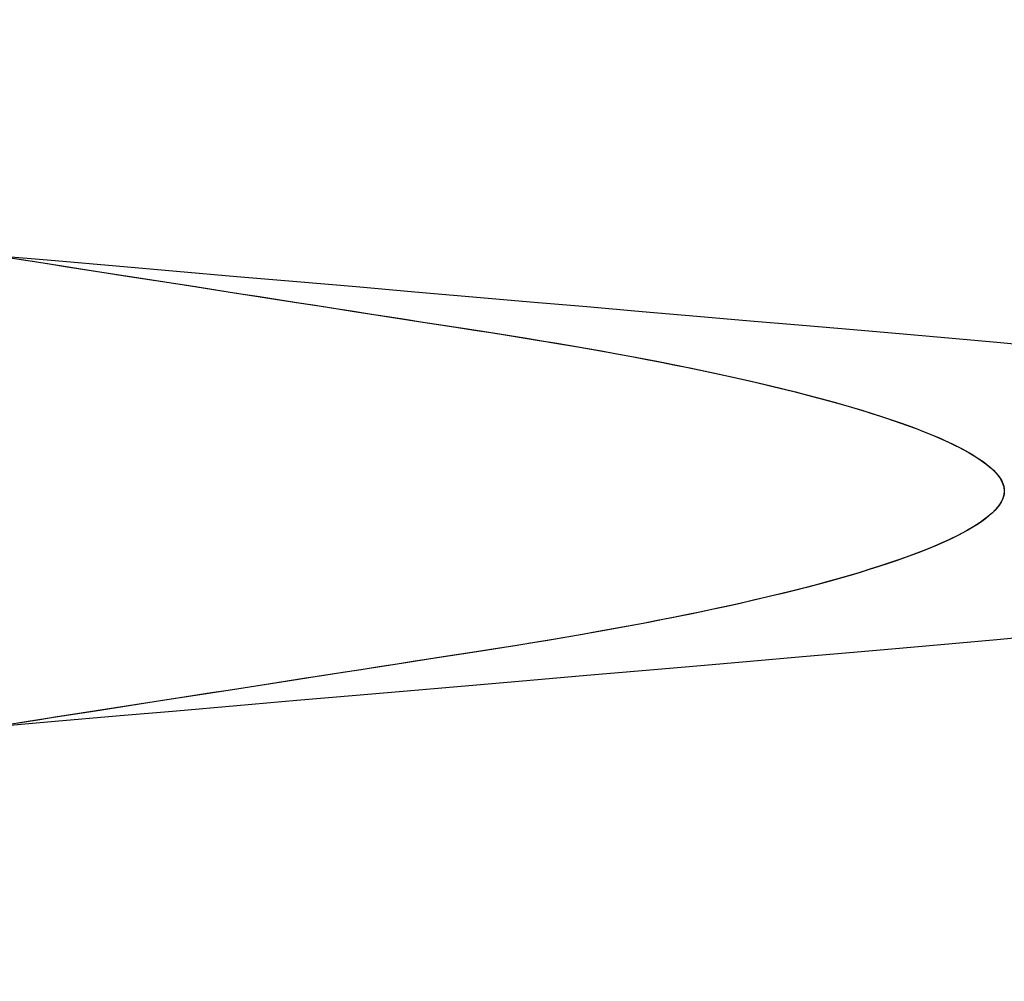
# Model space of a CAD drawing. Header units: millimetres. Extents: x -88 to 88, y -12 to 103.
# Tile 222 of 256: x -34.732 to -34.366, y 13.303 to 13.66. Entities that reach past the tile are written whole.
import ezdxf

# ---------------------------------------------------------------- set-up
doc = ezdxf.new("R2010")
doc.units = ezdxf.units.MM
doc.layers.add('Default', color=7, linetype='Continuous', true_color=0x000000)

msp = doc.modelspace()

# ---------------------------------------------------------------- linework, layer by layer
at = {"layer": 'Default', "color": 254, "true_color": 0xcad1ee, "extrusion": (0.8660254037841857, 5.211880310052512e-14, -0.5000000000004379)}
msp.add_lwpolyline([(13.7768540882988, -20.54629281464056), (13.77209338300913, -20.54621724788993), (13.76718672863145, -20.54598096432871), (13.7621355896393, -20.54556895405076), (13.75694258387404, -20.54496538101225), (13.75429405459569, -20.5445865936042), (13.75161164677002, -20.54415362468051), (13.7488960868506, -20.54366428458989), (13.74614820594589, -20.54311634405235), (13.74336894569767, -20.54250753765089), (13.74055936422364, -20.54183556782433), (13.73772064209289, -20.54109810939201), (13.73485408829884, -20.54029281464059), (13.7319611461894, -20.53941731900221), (13.72904339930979, -20.53846924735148), (13.72610257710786, -20.53744622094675), (13.72314056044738, -20.53634586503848), (13.72015938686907, -20.53516581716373), (13.71716125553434, -20.53390373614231), (13.71414853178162, -20.53255731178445), (13.71112375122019, -20.53112427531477), (13.70808962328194, -20.5296024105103), (13.70504903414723, -20.52798956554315), (13.70200504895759, -20.52628366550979), (13.69896091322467, -20.52448272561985), (13.69592005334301, -20.5225848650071), (13.69288607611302, -20.52058832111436), (13.68986276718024, -20.51849146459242), (13.68685408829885, -20.51629281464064), (13.6838641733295, -20.51399105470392), (13.68089732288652, -20.51158504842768), (13.67795799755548, -20.50907385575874), (13.67505080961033, -20.50645674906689), (13.67218051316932, -20.50373322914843), (13.66935199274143, -20.50090304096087), (13.66657025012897, -20.49796618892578), (13.66384038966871, -20.49492295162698), (13.66116760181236, -20.49177389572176), (13.65855714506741, -20.48851988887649), (13.6560143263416, -20.4851621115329), (13.65354447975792, -20.48170206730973), (13.6511529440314, -20.47814159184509), (13.64884503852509, -20.47448285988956), (13.6466260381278, -20.47072839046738), (13.64450114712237, -20.46688104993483), (13.64247547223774, -20.46294405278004), (13.64055399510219, -20.45892096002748), (13.63874154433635, -20.4548156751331), (13.63704276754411, -20.45063243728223), (13.6354621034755, -20.44637581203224), (13.63400375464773, -20.44205067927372), (13.63267166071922, -20.43766221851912), (13.6314694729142, -20.43321589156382), (13.6304005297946, -20.42871742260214), (13.62946783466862, -20.42417277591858), (13.62867403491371, -20.41958813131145), (13.62802140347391, -20.41496985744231), (13.62751182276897, -20.41032448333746), (13.62714677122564, -20.4056586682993), (13.62692731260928, -20.40097917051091), (13.62685408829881, -20.39629281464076), (13.62692731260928, -20.39160645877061), (13.62714677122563, -20.38692696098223), (13.62751182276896, -20.38226114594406), (13.6280214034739, -20.37761577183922), (13.6286740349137, -20.37299749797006), (13.6294678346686, -20.36841285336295), (13.63040052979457, -20.36386820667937), (13.63146947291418, -20.3593697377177), (13.63267166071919, -20.3549234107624), (13.6340037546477, -20.3505349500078), (13.63546210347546, -20.34620981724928), (13.63704276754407, -20.34195319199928), (13.63874154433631, -20.33776995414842), (13.64055399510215, -20.33366466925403), (13.64247547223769, -20.32964157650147), (13.64450114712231, -20.32570457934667), (13.64662603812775, -20.32185723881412), (13.64884503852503, -20.31810276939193), (13.65115294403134, -20.3144440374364), (13.65354447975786, -20.31088356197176), (13.65601432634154, -20.30742351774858), (13.65855714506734, -20.304065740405), (13.66116760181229, -20.30081173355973), (13.66384038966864, -20.2976626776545), (13.6665702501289, -20.2946194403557), (13.66935199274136, -20.29168258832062), (13.67218051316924, -20.28885240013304), (13.67505080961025, -20.28612888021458), (13.67795799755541, -20.28351177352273), (13.68089732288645, -20.28100058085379), (13.68386417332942, -20.27859457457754), (13.68685408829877, -20.27629281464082), (13.68986276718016, -20.27409416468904), (13.69288607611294, -20.2719973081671), (13.69592005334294, -20.27000076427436), (13.69896091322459, -20.2681029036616), (13.7020050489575, -20.26630196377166), (13.70504903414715, -20.26459606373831), (13.70808962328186, -20.26298321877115), (13.71112375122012, -20.26146135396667), (13.71414853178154, -20.26002831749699), (13.71716125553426, -20.25868189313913), (13.72015938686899, -20.25741981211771), (13.72314056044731, -20.25623976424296), (13.72610257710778, -20.25513940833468), (13.72904339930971, -20.25411638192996), (13.73196114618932, -20.25316831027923), (13.73485408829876, -20.25229281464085), (13.73772064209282, -20.25148751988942), (13.74055936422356, -20.2507500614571), (13.74336894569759, -20.25007809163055), (13.74614820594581, -20.24946928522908), (13.74889608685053, -20.24892134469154), (13.75161164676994, -20.24843200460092), (13.75429405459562, -20.24799903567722), (13.75694258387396, -20.24762024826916), (13.76213558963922, -20.24701667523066), (13.76718672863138, -20.2466046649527), (13.77209338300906, -20.24636838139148), (13.77685408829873, -20.24629281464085)], dxfattribs=at)
at = {"layer": 'Default', "color": 254, "true_color": 0xcad1ee, "extrusion": (0.8660254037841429, -6.807825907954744e-14, 0.5000000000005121)}
msp.add_lwpolyline([(13.54352075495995, 13.14488450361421), (13.54828146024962, 13.14496007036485), (13.5531881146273, 13.14519635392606), (13.55823925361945, 13.14560836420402), (13.56343225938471, 13.14621193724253), (13.56608078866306, 13.14659072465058), (13.56876319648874, 13.14702369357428), (13.57147875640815, 13.1475130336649), (13.57422663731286, 13.14806097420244), (13.57700589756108, 13.1486697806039), (13.57981547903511, 13.14934175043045), (13.58265420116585, 13.15007920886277), (13.58552075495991, 13.1508845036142), (13.58841369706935, 13.15175999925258), (13.59133144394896, 13.15270807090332), (13.59427226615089, 13.15373109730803), (13.59723428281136, 13.15483145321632), (13.60021545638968, 13.15601150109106), (13.60321358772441, 13.15727358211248), (13.60622631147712, 13.15862000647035), (13.60925109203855, 13.16005304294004), (13.61228521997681, 13.16157490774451), (13.61532580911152, 13.16318775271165), (13.61836979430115, 13.16489365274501), (13.62141393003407, 13.16669459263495), (13.62445478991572, 13.1685924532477), (13.62748876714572, 13.17058899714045), (13.6305120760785, 13.17268585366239), (13.63352075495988, 13.17488450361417), (13.63651066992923, 13.17718626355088), (13.63947752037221, 13.17959226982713), (13.64241684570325, 13.18210346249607), (13.6453240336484, 13.18472056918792), (13.64819433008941, 13.18744408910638), (13.65102285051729, 13.19027427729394), (13.65380459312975, 13.19321112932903), (13.65653445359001, 13.19625436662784), (13.65920724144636, 13.19940342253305), (13.66181769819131, 13.20265742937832), (13.66436051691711, 13.2060152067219), (13.6668303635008, 13.20947525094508), (13.66922189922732, 13.21303572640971), (13.67152980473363, 13.21669445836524), (13.67374880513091, 13.22044892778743), (13.67587369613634, 13.22429626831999), (13.67789937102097, 13.22823326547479), (13.67982084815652, 13.23225635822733), (13.68163329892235, 13.23636164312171), (13.68333207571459, 13.24054488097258), (13.6849127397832, 13.24480150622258), (13.68637108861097, 13.2491266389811), (13.68770318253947, 13.25351509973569), (13.68890537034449, 13.257961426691), (13.6899743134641, 13.26245989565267), (13.69090700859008, 13.26700454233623), (13.69170080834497, 13.27158918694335), (13.69235343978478, 13.27620746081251), (13.69286302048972, 13.28085283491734), (13.69322807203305, 13.28551864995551), (13.69344753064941, 13.29019814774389), (13.69352075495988, 13.29488450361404), (13.69344753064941, 13.29957085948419), (13.69322807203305, 13.30425035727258), (13.69286302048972, 13.30891617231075), (13.69235343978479, 13.31356154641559), (13.69170080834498, 13.31817982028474), (13.69090700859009, 13.32276446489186), (13.68997431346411, 13.32730911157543), (13.6889053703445, 13.3318075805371), (13.68770318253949, 13.3362539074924), (13.68637108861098, 13.340642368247), (13.68491273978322, 13.34496750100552), (13.6833320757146, 13.34922412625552), (13.68163329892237, 13.35340736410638), (13.67982084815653, 13.35751264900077), (13.67789937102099, 13.36153574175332), (13.67587369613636, 13.36547273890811), (13.67374880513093, 13.36932007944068), (13.67152980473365, 13.37307454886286), (13.66922189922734, 13.37673328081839), (13.66683036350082, 13.38029375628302), (13.66436051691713, 13.3837538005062), (13.66181769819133, 13.38711157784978), (13.65920724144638, 13.39036558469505), (13.65653445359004, 13.39351464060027), (13.65380459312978, 13.39655787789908), (13.65102285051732, 13.39949472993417), (13.64819433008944, 13.40232491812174), (13.64532403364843, 13.40504843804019), (13.64241684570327, 13.40766554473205), (13.63947752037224, 13.41017673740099), (13.63651066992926, 13.41258274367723), (13.63352075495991, 13.41488450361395), (13.63051207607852, 13.41708315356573), (13.62748876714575, 13.41918001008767), (13.62445478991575, 13.42117655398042), (13.6214139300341, 13.42307441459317), (13.61836979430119, 13.42487535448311), (13.61532580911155, 13.42658125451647), (13.61228521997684, 13.42819409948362), (13.60925109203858, 13.4297159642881), (13.60622631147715, 13.43114900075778), (13.60321358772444, 13.43249542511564), (13.60021545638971, 13.43375750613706), (13.59723428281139, 13.43493755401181), (13.59427226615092, 13.43603790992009), (13.59133144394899, 13.43706093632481), (13.58841369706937, 13.43800900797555), (13.58552075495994, 13.43888450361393), (13.58265420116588, 13.43968979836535), (13.57981547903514, 13.44042725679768), (13.57700589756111, 13.44109922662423), (13.57422663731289, 13.44170803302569), (13.57147875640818, 13.44225597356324), (13.56876319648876, 13.44274531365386), (13.56608078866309, 13.44317828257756), (13.56343225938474, 13.44355706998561), (13.55823925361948, 13.44416064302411), (13.55318811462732, 13.44457265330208), (13.54828146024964, 13.4448089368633), (13.54352075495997, 13.44488450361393)], dxfattribs=at)
at = {"layer": 'Default', "color": 254, "true_color": 0xcad1ee, "extrusion": (0.8660254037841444, -4.124786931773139e-14, -0.5000000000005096)}
msp.add_lwpolyline([(13.42685408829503, -20.2462928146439), (13.43161479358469, -20.24636838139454), (13.43652144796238, -20.24660466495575), (13.44157258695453, -20.24701667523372), (13.44676559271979, -20.24762024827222), (13.44941412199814, -20.24799903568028), (13.45209652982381, -20.24843200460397), (13.45481208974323, -20.24892134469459), (13.45755997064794, -20.24946928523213), (13.46033923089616, -20.2500780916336), (13.46314881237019, -20.25075006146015), (13.46598753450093, -20.25148751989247), (13.46885408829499, -20.25229281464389), (13.47174703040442, -20.25316831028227), (13.47466477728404, -20.25411638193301), (13.47760559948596, -20.25513940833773), (13.48056761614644, -20.25623976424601), (13.48354878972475, -20.25741981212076), (13.48654692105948, -20.25868189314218), (13.48955964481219, -20.26002831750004), (13.49258442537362, -20.26146135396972), (13.49561855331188, -20.2629832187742), (13.49865914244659, -20.26459606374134), (13.50170312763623, -20.2663019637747), (13.50474726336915, -20.26810290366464), (13.50778812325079, -20.27000076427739), (13.5108221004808, -20.27199730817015), (13.51384540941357, -20.27409416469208), (13.51685408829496, -20.27629281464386), (13.51984400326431, -20.27859457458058), (13.52281085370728, -20.28100058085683), (13.52575017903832, -20.28351177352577), (13.52865736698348, -20.28612888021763), (13.53152766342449, -20.28885240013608), (13.53435618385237, -20.29168258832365), (13.53713792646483, -20.29461944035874), (13.53986778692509, -20.29766267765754), (13.54254057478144, -20.30081173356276), (13.54515103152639, -20.30406574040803), (13.54769385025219, -20.30742351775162), (13.55016369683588, -20.3108835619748), (13.55255523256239, -20.31444403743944), (13.55486313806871, -20.31810276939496), (13.55708213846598, -20.32185723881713), (13.55920702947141, -20.3257045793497), (13.56123270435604, -20.3296415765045), (13.56315418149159, -20.33366466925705), (13.56496663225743, -20.33776995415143), (13.56666540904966, -20.3419531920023), (13.56824607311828, -20.34620981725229), (13.56970442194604, -20.35053495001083), (13.57103651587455, -20.35492341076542), (13.57223870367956, -20.35936973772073), (13.57330764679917, -20.3638682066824), (13.57424034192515, -20.36841285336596), (13.57503414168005, -20.37299749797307), (13.57568677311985, -20.37761577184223), (13.57619635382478, -20.38226114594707), (13.57656140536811, -20.38692696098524), (13.57678086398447, -20.39160645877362), (13.57685408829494, -20.39629281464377), (13.57678086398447, -20.40097917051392), (13.57656140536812, -20.4056586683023), (13.57619635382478, -20.41032448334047), (13.57568677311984, -20.41496985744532), (13.57503414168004, -20.41958813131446), (13.57424034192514, -20.42417277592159), (13.57330764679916, -20.42871742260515), (13.57223870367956, -20.43321589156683), (13.57103651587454, -20.43766221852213), (13.56970442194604, -20.44205067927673), (13.56824607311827, -20.44637581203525), (13.56666540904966, -20.45063243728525), (13.56496663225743, -20.45481567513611), (13.56315418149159, -20.4589209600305), (13.56123270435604, -20.46294405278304), (13.55920702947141, -20.46688104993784), (13.55708213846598, -20.4707283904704), (13.5548631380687, -20.47448285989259), (13.55255523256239, -20.47814159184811), (13.55016369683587, -20.48170206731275), (13.54769385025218, -20.48516211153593), (13.54515103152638, -20.48851988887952), (13.54254057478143, -20.49177389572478), (13.53986778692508, -20.49492295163), (13.53713792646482, -20.49796618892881), (13.53435618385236, -20.50090304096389), (13.53152766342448, -20.50373322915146), (13.52865736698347, -20.50645674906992), (13.52575017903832, -20.50907385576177), (13.52281085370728, -20.51158504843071), (13.5198440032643, -20.51399105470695), (13.51685408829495, -20.51629281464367), (13.51384540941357, -20.51849146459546), (13.51082210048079, -20.52058832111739), (13.50778812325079, -20.52258486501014), (13.50474726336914, -20.5244827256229), (13.50170312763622, -20.52628366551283), (13.49865914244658, -20.52798956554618), (13.49561855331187, -20.52960241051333), (13.49258442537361, -20.53112427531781), (13.48955964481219, -20.53255731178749), (13.48654692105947, -20.53390373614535), (13.48354878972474, -20.53516581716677), (13.48056761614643, -20.53634586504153), (13.47760559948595, -20.5374462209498), (13.47466477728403, -20.53846924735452), (13.47174703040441, -20.53941731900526), (13.46885408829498, -20.54029281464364), (13.46598753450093, -20.54109810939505), (13.46314881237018, -20.54183556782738), (13.46033923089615, -20.54250753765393), (13.45755997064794, -20.5431163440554), (13.45481208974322, -20.54366428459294), (13.45209652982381, -20.54415362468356), (13.44941412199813, -20.54458659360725), (13.44676559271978, -20.54496538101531), (13.44157258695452, -20.54556895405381), (13.43652144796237, -20.54598096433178), (13.43161479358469, -20.546217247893), (13.42685408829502, -20.54629281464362)], dxfattribs=at)
at = {"layer": 'Default', "color": 254, "true_color": 0xcad1ee, "extrusion": (0.8660254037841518, 5.181040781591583e-14, 0.500000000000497)}
msp.add_lwpolyline([(13.54352075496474, 13.44488450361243), (13.53876004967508, 13.4448089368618), (13.5338533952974, 13.44457265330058), (13.52880225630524, 13.44416064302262), (13.52360925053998, 13.44355706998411), (13.52096072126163, 13.44317828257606), (13.51827831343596, 13.44274531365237), (13.51556275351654, 13.44225597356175), (13.51281487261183, 13.4417080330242), (13.51003561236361, 13.44109922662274), (13.50722603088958, 13.44042725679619), (13.50438730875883, 13.43968979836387), (13.50152075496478, 13.43888450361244), (13.49862781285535, 13.43800900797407), (13.49571006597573, 13.43706093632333), (13.4927692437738, 13.43603790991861), (13.48980722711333, 13.43493755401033), (13.48682605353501, 13.43375750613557), (13.48382792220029, 13.43249542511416), (13.48081519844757, 13.4311490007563), (13.47779041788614, 13.42971596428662), (13.47475628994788, 13.42819409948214), (13.47171570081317, 13.426581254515), (13.46867171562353, 13.42487535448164), (13.46562757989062, 13.4230744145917), (13.46258672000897, 13.42117655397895), (13.45955274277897, 13.4191800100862), (13.45652943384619, 13.41708315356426), (13.4535207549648, 13.41488450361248), (13.45053083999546, 13.41258274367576), (13.44756398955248, 13.41017673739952), (13.44462466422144, 13.40766554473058), (13.44171747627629, 13.40504843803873), (13.43884717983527, 13.40232491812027), (13.43601865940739, 13.39949472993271), (13.43323691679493, 13.39655787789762), (13.43050705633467, 13.39351464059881), (13.42783426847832, 13.39036558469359), (13.42522381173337, 13.38711157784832), (13.42268099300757, 13.38375380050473), (13.42021114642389, 13.38029375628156), (13.41781961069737, 13.37673328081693), (13.41551170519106, 13.3730745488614), (13.41329270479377, 13.36932007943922), (13.41116781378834, 13.36547273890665), (13.40914213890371, 13.36153574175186), (13.40722066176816, 13.35751264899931), (13.40540821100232, 13.35340736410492), (13.40370943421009, 13.34922412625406), (13.40212877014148, 13.34496750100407), (13.40067042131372, 13.34064236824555), (13.39933832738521, 13.33625390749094), (13.39813613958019, 13.33180758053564), (13.39706719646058, 13.32730911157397), (13.3961345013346, 13.3227644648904), (13.3953407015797, 13.31817982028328), (13.3946880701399, 13.31356154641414), (13.39417848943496, 13.30891617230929), (13.39381343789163, 13.30425035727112), (13.39359397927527, 13.29957085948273), (13.3935207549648, 13.29488450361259), (13.39359397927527, 13.29019814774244), (13.39381343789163, 13.28551864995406), (13.39417848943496, 13.28085283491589), (13.3946880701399, 13.27620746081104), (13.3953407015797, 13.27158918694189), (13.3961345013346, 13.26700454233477), (13.39706719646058, 13.26245989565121), (13.39813613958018, 13.25796142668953), (13.39933832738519, 13.25351509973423), (13.4006704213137, 13.24912663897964), (13.40212877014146, 13.24480150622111), (13.40370943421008, 13.24054488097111), (13.40540821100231, 13.23636164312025), (13.40722066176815, 13.23225635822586), (13.4091421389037, 13.22823326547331), (13.41116781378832, 13.22429626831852), (13.41329270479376, 13.22044892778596), (13.41551170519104, 13.21669445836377), (13.41781961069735, 13.21303572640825), (13.42021114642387, 13.20947525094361), (13.42268099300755, 13.20601520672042), (13.42522381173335, 13.20265742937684), (13.4278342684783, 13.19940342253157), (13.43050705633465, 13.19625436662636), (13.43323691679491, 13.19321112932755), (13.43601865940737, 13.19027427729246), (13.43884717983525, 13.18744408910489), (13.44171747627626, 13.18472056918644), (13.44462466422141, 13.18210346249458), (13.44756398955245, 13.17959226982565), (13.45053083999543, 13.1771862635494), (13.45352075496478, 13.17488450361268), (13.45652943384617, 13.1726858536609), (13.45955274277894, 13.17058899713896), (13.46258672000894, 13.16859245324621), (13.46562757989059, 13.16669459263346), (13.46867171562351, 13.16489365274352), (13.47171570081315, 13.16318775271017), (13.47475628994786, 13.16157490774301), (13.47779041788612, 13.16005304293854), (13.48081519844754, 13.15862000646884), (13.48382792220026, 13.15727358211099), (13.48682605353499, 13.15601150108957), (13.4898072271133, 13.15483145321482), (13.49276924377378, 13.15373109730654), (13.4957100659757, 13.15270807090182), (13.49862781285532, 13.15175999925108), (13.50152075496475, 13.15088450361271), (13.50438730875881, 13.15007920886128), (13.50722603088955, 13.14934175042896), (13.51003561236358, 13.14866978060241), (13.5128148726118, 13.14806097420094), (13.51556275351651, 13.14751303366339), (13.51827831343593, 13.14702369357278), (13.5209607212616, 13.14659072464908), (13.52360925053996, 13.14621193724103), (13.52880225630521, 13.14560836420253), (13.53385339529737, 13.14519635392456), (13.53876004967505, 13.14496007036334), (13.54352075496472, 13.14488450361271)], dxfattribs=at)
at = {"layer": 'Default', "color": 254, "true_color": 0xcad1ee, "extrusion": (0.8660254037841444, 8.180184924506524e-14, -0.5000000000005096)}
msp.add_lwpolyline([(13.42685408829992, -20.54629281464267), (13.42209338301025, -20.54621724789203), (13.41718672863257, -20.54598096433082), (13.41213558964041, -20.54556895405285), (13.40694258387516, -20.54496538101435), (13.4042940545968, -20.54458659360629), (13.40161164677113, -20.5441536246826), (13.39889608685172, -20.54366428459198), (13.396148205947, -20.54311634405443), (13.39336894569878, -20.54250753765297), (13.39055936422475, -20.54183556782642), (13.38772064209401, -20.54109810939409), (13.38485408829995, -20.54029281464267), (13.38196114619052, -20.53941731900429), (13.3790433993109, -20.53846924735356), (13.37610257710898, -20.53744622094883), (13.3731405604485, -20.53634586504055), (13.37015938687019, -20.5351658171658), (13.36716125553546, -20.53390373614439), (13.36414853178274, -20.53255731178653), (13.36112375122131, -20.53112427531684), (13.35808962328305, -20.52960241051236), (13.35504903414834, -20.52798956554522), (13.35200504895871, -20.52628366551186), (13.34896091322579, -20.52448272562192), (13.34592005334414, -20.52258486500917), (13.34288607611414, -20.52058832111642), (13.33986276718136, -20.51849146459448), (13.33685408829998, -20.5162928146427), (13.33386417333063, -20.51399105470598), (13.33089732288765, -20.51158504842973), (13.32795799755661, -20.50907385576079), (13.32505080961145, -20.50645674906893), (13.32218051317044, -20.50373322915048), (13.31935199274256, -20.50090304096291), (13.3165702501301, -20.49796618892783), (13.31384038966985, -20.49492295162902), (13.3111676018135, -20.49177389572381), (13.30855714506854, -20.48851988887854), (13.30601432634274, -20.48516211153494), (13.30354447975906, -20.48170206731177), (13.30115294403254, -20.47814159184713), (13.29884503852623, -20.47448285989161), (13.29662603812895, -20.47072839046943), (13.29450114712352, -20.46688104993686), (13.29247547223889, -20.46294405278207), (13.29055399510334, -20.45892096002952), (13.2887415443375, -20.45481567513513), (13.28704276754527, -20.45063243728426), (13.28546210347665, -20.44637581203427), (13.28400375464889, -20.44205067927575), (13.28267166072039, -20.43766221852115), (13.28146947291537, -20.43321589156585), (13.28040052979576, -20.42871742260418), (13.27946783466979, -20.42417277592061), (13.27867403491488, -20.41958813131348), (13.27802140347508, -20.41496985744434), (13.27751182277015, -20.4103244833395), (13.27714677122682, -20.40565866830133), (13.27692731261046, -20.40097917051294), (13.27685408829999, -20.39629281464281), (13.27692731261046, -20.39160645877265), (13.27714677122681, -20.38692696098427), (13.27751182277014, -20.3822611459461), (13.27802140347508, -20.37761577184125), (13.27867403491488, -20.3729974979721), (13.27946783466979, -20.36841285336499), (13.28040052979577, -20.36386820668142), (13.28146947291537, -20.35936973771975), (13.28267166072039, -20.35492341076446), (13.2840037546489, -20.35053495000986), (13.28546210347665, -20.34620981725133), (13.28704276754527, -20.34195319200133), (13.2887415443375, -20.33776995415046), (13.29055399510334, -20.33366466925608), (13.29247547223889, -20.32964157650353), (13.29450114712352, -20.32570457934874), (13.29662603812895, -20.32185723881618), (13.29884503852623, -20.318102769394), (13.30115294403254, -20.31444403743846), (13.30354447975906, -20.31088356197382), (13.30601432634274, -20.30742351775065), (13.30855714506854, -20.30406574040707), (13.3111676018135, -20.30081173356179), (13.31384038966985, -20.29766267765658), (13.3165702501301, -20.29461944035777), (13.31935199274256, -20.29168258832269), (13.32218051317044, -20.28885240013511), (13.32505080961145, -20.28612888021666), (13.32795799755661, -20.28351177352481), (13.33089732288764, -20.28100058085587), (13.33386417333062, -20.27859457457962), (13.33685408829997, -20.27629281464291), (13.33986276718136, -20.27409416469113), (13.34288607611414, -20.27199730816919), (13.34592005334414, -20.27000076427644), (13.34896091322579, -20.26810290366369), (13.3520050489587, -20.26630196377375), (13.35504903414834, -20.26459606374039), (13.35808962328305, -20.26298321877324), (13.36112375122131, -20.26146135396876), (13.36414853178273, -20.26002831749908), (13.36716125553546, -20.25868189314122), (13.37015938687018, -20.2574198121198), (13.3731405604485, -20.25623976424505), (13.37610257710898, -20.25513940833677), (13.3790433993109, -20.25411638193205), (13.38196114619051, -20.25316831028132), (13.38485408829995, -20.25229281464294), (13.38772064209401, -20.25148751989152), (13.39055936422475, -20.25075006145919), (13.39336894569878, -20.25007809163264), (13.396148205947, -20.24946928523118), (13.39889608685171, -20.24892134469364), (13.40161164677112, -20.24843200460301), (13.4042940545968, -20.24799903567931), (13.40694258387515, -20.24762024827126), (13.41213558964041, -20.24701667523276), (13.41718672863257, -20.2466046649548), (13.42209338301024, -20.24636838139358), (13.42685408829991, -20.24629281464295)], dxfattribs=at)
at = {"layer": 'Default', "color": 254, "true_color": 0xcad1ee, "extrusion": (0.8660254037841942, -2.312964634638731e-16, 0.5000000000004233)}
msp.add_lwpolyline([(13.19352075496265, 13.14488450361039), (13.19828146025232, 13.14496007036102), (13.20318811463, 13.14519635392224), (13.20823925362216, 13.1456083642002), (13.21343225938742, 13.14621193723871), (13.21608078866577, 13.14659072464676), (13.21876319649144, 13.14702369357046), (13.22147875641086, 13.14751303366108), (13.22422663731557, 13.14806097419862), (13.2270058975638, 13.14866978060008), (13.22981547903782, 13.14934175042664), (13.23265420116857, 13.15007920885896), (13.23552075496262, 13.15088450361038), (13.23841369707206, 13.15175999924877), (13.24133144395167, 13.1527080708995), (13.2442722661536, 13.15373109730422), (13.24723428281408, 13.1548314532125), (13.25021545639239, 13.15601150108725), (13.25321358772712, 13.15727358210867), (13.25622631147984, 13.15862000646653), (13.25925109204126, 13.16005304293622), (13.26228521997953, 13.16157490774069), (13.26532580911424, 13.16318775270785), (13.26836979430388, 13.16489365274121), (13.27141393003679, 13.16669459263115), (13.27445478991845, 13.1685924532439), (13.27748876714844, 13.17058899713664), (13.28051207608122, 13.17268585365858), (13.28352075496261, 13.17488450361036), (13.28651066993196, 13.17718626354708), (13.28947752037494, 13.17959226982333), (13.29241684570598, 13.18210346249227), (13.29532403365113, 13.18472056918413), (13.29819433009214, 13.18744408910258), (13.30102285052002, 13.19027427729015), (13.30380459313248, 13.19321112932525), (13.30653445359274, 13.19625436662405), (13.30920724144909, 13.19940342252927), (13.31181769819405, 13.20265742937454), (13.31436051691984, 13.20601520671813), (13.31683036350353, 13.20947525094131), (13.31922189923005, 13.21303572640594), (13.32152980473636, 13.21669445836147), (13.32374880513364, 13.22044892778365), (13.32587369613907, 13.22429626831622), (13.3278993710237, 13.22823326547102), (13.32982084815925, 13.23225635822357), (13.33163329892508, 13.23636164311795), (13.33333207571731, 13.24054488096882), (13.33491273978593, 13.24480150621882), (13.33637108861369, 13.24912663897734), (13.33770318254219, 13.25351509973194), (13.33890537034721, 13.25796142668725), (13.33997431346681, 13.26245989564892), (13.34090700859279, 13.26700454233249), (13.34170080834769, 13.27158918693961), (13.34235343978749, 13.27620746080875), (13.34286302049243, 13.2808528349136), (13.34322807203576, 13.28551864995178), (13.34344753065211, 13.29019814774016), (13.34352075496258, 13.2948845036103), (13.3434475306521, 13.29957085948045), (13.34322807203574, 13.30425035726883), (13.34286302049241, 13.308916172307), (13.34235343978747, 13.31356154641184), (13.34170080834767, 13.318179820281), (13.34090700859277, 13.32276446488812), (13.33997431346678, 13.32730911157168), (13.33890537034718, 13.33180758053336), (13.33770318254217, 13.33625390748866), (13.33637108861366, 13.34064236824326), (13.33491273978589, 13.34496750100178), (13.33333207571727, 13.34922412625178), (13.33163329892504, 13.35340736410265), (13.3298208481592, 13.35751264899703), (13.32789937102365, 13.36153574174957), (13.32587369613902, 13.36547273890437), (13.32374880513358, 13.36932007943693), (13.3215298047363, 13.37307454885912), (13.31922189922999, 13.37673328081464), (13.31683036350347, 13.38029375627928), (13.31436051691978, 13.38375380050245), (13.31181769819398, 13.38711157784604), (13.30920724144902, 13.3903655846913), (13.30653445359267, 13.39351464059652), (13.30380459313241, 13.39655787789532), (13.30102285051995, 13.39949472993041), (13.29819433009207, 13.40232491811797), (13.29532403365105, 13.40504843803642), (13.29241684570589, 13.40766554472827), (13.28947752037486, 13.41017673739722), (13.28651066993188, 13.41258274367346), (13.28352075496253, 13.41488450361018), (13.28051207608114, 13.41708315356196), (13.27748876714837, 13.4191800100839), (13.27445478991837, 13.42117655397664), (13.27141393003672, 13.42307441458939), (13.2683697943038, 13.42487535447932), (13.26532580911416, 13.42658125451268), (13.26228521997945, 13.42819409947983), (13.25925109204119, 13.4297159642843), (13.25622631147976, 13.43114900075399), (13.25321358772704, 13.43249542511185), (13.25021545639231, 13.43375750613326), (13.247234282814, 13.43493755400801), (13.24427226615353, 13.43603790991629), (13.2413314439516, 13.43706093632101), (13.23841369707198, 13.43800900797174), (13.23552075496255, 13.43888450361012), (13.23265420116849, 13.43968979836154), (13.22981547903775, 13.44042725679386), (13.22700589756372, 13.44109922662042), (13.2242266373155, 13.44170803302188), (13.22147875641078, 13.44225597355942), (13.21876319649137, 13.44274531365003), (13.2160807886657, 13.44317828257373), (13.21343225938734, 13.44355706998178), (13.20823925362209, 13.44416064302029), (13.20318811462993, 13.44457265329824), (13.19828146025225, 13.44480893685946), (13.19352075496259, 13.44488450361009)], dxfattribs=at)
at = {"layer": 'Default', "color": 254, "true_color": 0xcad1ee}
for points in [[(-34.74117731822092, 13.57268742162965, -4.474999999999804), (-34.72862072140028, 13.5707341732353, -4.474789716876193), (-34.7160852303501, 13.5687842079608, -4.47415957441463), (-34.70359183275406, 13.56684079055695, -4.473111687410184), (-34.69116128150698, 13.56490714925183, -4.47164956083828), (-34.67881398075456, 13.56298645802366, -4.469778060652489), (-34.66656987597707, 13.56108181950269, -4.467503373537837), (-34.65444834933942, 13.55919624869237, -4.464832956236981), (-34.64246812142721, 13.55733265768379, -4.461775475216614), (-34.63064716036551, 13.55549384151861, -4.458340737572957), (-34.61900259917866, 13.55368246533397, -4.454539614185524), (-34.60755066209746, 13.5519010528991, -4.450383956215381), (-34.5963066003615, 13.55015197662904, -4.445886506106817), (-34.58528463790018, 13.54843744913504, -4.441060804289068), (-34.57449792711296, 13.5467595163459, -4.435921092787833), (-34.56395851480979, 13.54512005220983, -4.430482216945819), (-34.55367731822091, 13.54352075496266, -4.424759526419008), (-34.54358072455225, 13.54192145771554, -4.41871709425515), (-34.53360081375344, 13.54028199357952, -4.412309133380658), (-34.52375633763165, 13.53860406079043, -4.405537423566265), (-34.51406617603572, 13.53688953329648, -4.398404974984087), (-34.50454923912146, 13.53514045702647, -4.390916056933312), (-34.49522436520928, 13.53335904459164, -4.383076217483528), (-34.48611021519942, 13.53154766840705, -4.374892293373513), (-34.47722516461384, 13.52970885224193, -4.366372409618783), (-34.4685871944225, 13.52784526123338, -4.357525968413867), (-34.46021378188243, 13.5259596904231, -4.348363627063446), (-34.45212179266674, 13.52405505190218, -4.338897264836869), (-34.44432737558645, 13.52213436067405, -4.329139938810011), (-34.43684586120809, 13.52020071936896, -4.319105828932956), (-34.42969166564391, 13.51825730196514, -4.308810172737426), (-34.42287820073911, 13.51630733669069, -4.298269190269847), (-34.41641779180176, 13.51435408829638, -4.287499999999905), (-34.41032160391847, 13.51240083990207, -4.276520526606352), (-34.40459957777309, 13.5104508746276, -4.265349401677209), (-34.39926037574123, 13.50850745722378, -4.254005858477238), (-34.39431133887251, 13.50657381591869, -4.242509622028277), (-34.38975845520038, 13.50465312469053, -4.230880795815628), (-34.38560633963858, 13.50274848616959, -4.219139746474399), (-34.381858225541, 13.50086291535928, -4.207306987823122), (-34.37851596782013, 13.49899932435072, -4.195403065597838), (-34.37558005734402, 13.49716050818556, -4.183448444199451), (-34.37304964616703, 13.49534913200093, -4.171463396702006), (-34.37092258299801, 13.49356771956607, -4.159467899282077), (-34.36919545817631, 13.49181864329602, -4.147481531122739), (-34.36786365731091, 13.49010411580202, -4.135523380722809), (-34.36692142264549, 13.48842618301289, -4.123611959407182), (-34.36636192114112, 13.48678671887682, -4.111765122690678), (-34.36617731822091, 13.48518742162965, -4.100000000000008), (-34.36631148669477, 13.48382574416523, -4.089969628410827), (-34.36671756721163, 13.48243466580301, -4.07987800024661), (-34.36740055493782, 13.48101521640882, -4.069735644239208), (-34.36836492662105, 13.47956851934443, -4.059553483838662), (-34.36961460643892, 13.47809579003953, -4.049342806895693), (-34.37115293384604, 13.47659833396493, -4.039115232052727), (-34.37298263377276, 13.47507754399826, -4.02888267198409), (-34.37510578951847, 13.47353489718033, -4.018657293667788), (-34.37752381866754, 13.47197195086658, -4.008451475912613), (-34.38023745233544, 13.47039033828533, -3.998277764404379), (-34.38324671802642, 13.46879176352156, -3.98814882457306), (-34.38655092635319, 13.46717799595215, -3.978077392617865), (-34.39014866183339, 13.46555086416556, -3.968076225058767), (-34.39403777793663, 13.46391224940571, -3.958158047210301), (-34.39821539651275, 13.4622640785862, -3.948335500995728), (-34.40267791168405, 13.46060831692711, -3.938621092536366)], [(-34.74117503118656, 13.57268790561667, -4.775001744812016), (-34.71857315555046, 13.5707346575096, -4.774623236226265), (-34.69600927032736, 13.56878469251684, -4.773488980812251), (-34.67352115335, 13.56684127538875, -4.771602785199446), (-34.65114615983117, 13.56490763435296, -4.768970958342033), (-34.62892101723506, 13.56298694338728, -4.765602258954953), (-34.60688162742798, 13.56108230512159, -4.76150782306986), (-34.58506287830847, 13.55919673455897, -4.756701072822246), (-34.56349846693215, 13.55733314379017, -4.75119760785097), (-34.54222073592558, 13.55549432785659, -4.745015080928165), (-34.52126052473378, 13.55368295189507, -4.738173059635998), (-34.50064703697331, 13.55190153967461, -4.730692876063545), (-34.48040772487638, 13.55015246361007, -4.72259746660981), (-34.4605681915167, 13.54843793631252, -4.713911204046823), (-34.44115211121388, 13.54676000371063, -4.704659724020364), (-34.42218116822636, 13.54512053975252, -4.694869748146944), (-34.40367501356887, 13.54352124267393, -4.684568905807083), (-34.38550114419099, 13.54192194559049, -4.673692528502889), (-34.36753730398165, 13.54028248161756, -4.662158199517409), (-34.34981724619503, 13.53860454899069, -4.649969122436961)], [(-34.73610048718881, 13.5718979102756, -4.474967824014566), (-34.72880805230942, 13.57076353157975, -4.474797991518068), (-34.72151461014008, 13.56962899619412, -4.474486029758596), (-34.71422221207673, 13.56849462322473, -4.47403167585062), (-34.70693290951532, 13.5673607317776, -4.473434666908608), (-34.69964875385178, 13.56622764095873, -4.472694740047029), (-34.69237179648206, 13.56509566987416, -4.47181163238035), (-34.6851040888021, 13.56396513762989, -4.470785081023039), (-34.67784768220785, 13.56283636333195, -4.469614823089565), (-34.6707639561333, 13.56173445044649, -4.468331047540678), (-34.66371001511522, 13.56063717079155, -4.466912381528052), (-34.65668771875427, 13.55954481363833, -4.465359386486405), (-34.6496989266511, 13.55845766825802, -4.463672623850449), (-34.64274549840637, 13.55737602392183, -4.461852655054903), (-34.63582929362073, 13.55630016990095, -4.459900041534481), (-34.62895217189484, 13.55523039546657, -4.457815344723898), (-34.62211599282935, 13.55416698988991, -4.455599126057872), (-34.61532261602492, 13.55311024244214, -4.453251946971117), (-34.60857390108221, 13.55206044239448, -4.450774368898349), (-34.60187170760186, 13.55101787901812, -4.448166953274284), (-34.59521789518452, 13.54998284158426, -4.445430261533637), (-34.58861432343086, 13.54895561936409, -4.442564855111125), (-34.58206285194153, 13.54793650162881, -4.439571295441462), (-34.57556534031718, 13.54692577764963, -4.436450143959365), (-34.56912364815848, 13.54592373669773, -4.433201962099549), (-34.56293382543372, 13.54495999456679, -4.42993308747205), (-34.55682053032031, 13.54400419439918, -4.426558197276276), (-34.55078112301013, 13.5430526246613, -4.423075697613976), (-34.54481296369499, 13.54210157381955, -4.419483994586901), (-34.53891341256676, 13.54114733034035, -4.415781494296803), (-34.53307982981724, 13.54018618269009, -4.411966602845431), (-34.52730957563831, 13.53921441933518, -4.408037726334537), (-34.52160001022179, 13.53822832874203, -4.403993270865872), (-34.51579908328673, 13.53720132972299, -4.399718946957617), (-34.51009696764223, 13.5361688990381, -4.395347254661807), (-34.5044906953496, 13.53513047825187, -4.390875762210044), (-34.49897729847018, 13.53408550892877, -4.38630203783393), (-34.49355380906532, 13.53303343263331, -4.381623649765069), (-34.48821725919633, 13.53197369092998, -4.376838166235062), (-34.48296468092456, 13.53090572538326, -4.371943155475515), (-34.47779310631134, 13.52982897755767, -4.366936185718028), (-34.47258465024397, 13.52871778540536, -4.361694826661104), (-34.46748779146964, 13.5276026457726, -4.356359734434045), (-34.46250350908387, 13.52648388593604, -4.350932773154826), (-34.4576327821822, 13.52536183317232, -4.345415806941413), (-34.45287658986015, 13.52423681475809, -4.339810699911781), (-34.44823591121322, 13.52310915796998, -4.334119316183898), (-34.44371172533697, 13.52197919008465, -4.328343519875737), (-34.43930501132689, 13.52084723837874, -4.322485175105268), (-34.43501674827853, 13.51971363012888, -4.316546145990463), (-34.4308479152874, 13.51857869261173, -4.310528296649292), (-34.42679949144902, 13.51744275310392, -4.304433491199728), (-34.42287245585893, 13.51630613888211, -4.29826359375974), (-34.41906778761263, 13.51516917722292, -4.292020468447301), (-34.41538646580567, 13.51403219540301, -4.28570597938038), (-34.41182946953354, 13.51289552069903, -4.27932199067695), (-34.40839777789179, 13.5117594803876, -4.272870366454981), (-34.40509236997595, 13.51062440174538, -4.266352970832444), (-34.40191422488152, 13.50949061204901, -4.259771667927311), (-34.39886432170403, 13.50835843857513, -4.253128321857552), (-34.39594363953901, 13.50722820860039, -4.246424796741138), (-34.39315315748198, 13.50610024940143, -4.239662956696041), (-34.39049385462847, 13.50497488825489, -4.232844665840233), (-34.38796671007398, 13.50385245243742, -4.225971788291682), (-34.38557270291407, 13.50273326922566, -4.219046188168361), (-34.38331281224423, 13.50161766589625, -4.212069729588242), (-34.38118801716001, 13.50050596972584, -4.205044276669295), (-34.37919929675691, 13.49939850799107, -4.19797169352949), (-34.37734763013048, 13.49829560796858, -4.190853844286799), (-34.37563399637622, 13.49719759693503, -4.183692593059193), (-34.37405937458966, 13.49610480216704, -4.176489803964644), (-34.37262474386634, 13.49501755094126, -4.169247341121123), (-34.37133108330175, 13.49393617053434, -4.1619670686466), (-34.37023259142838, 13.49291629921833, -4.155010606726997), (-34.3692654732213, 13.49190876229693, -4.148039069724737), (-34.36842976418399, 13.49091190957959, -4.14105429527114), (-34.36772549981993, 13.48992409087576, -4.134058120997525), (-34.36715271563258, 13.48894365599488, -4.127052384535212), (-34.36671144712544, 13.4879689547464, -4.120038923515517), (-34.36640172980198, 13.48699833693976, -4.113019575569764), (-34.36622359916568, 13.4860301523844, -4.105996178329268), (-34.36617709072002, 13.48506275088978, -4.098970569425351), (-34.36626223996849, 13.48409448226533, -4.091944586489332), (-34.36647908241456, 13.48312369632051, -4.084920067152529), (-34.36682765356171, 13.48214874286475, -4.077898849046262), (-34.36730798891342, 13.48116797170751, -4.07088276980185), (-34.36792012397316, 13.48017973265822, -4.063873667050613), (-34.36866409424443, 13.47918237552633, -4.05687337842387), (-34.36953993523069, 13.4781742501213, -4.049883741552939), (-34.37058638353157, 13.47711916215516, -4.042655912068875), (-34.37177236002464, 13.4760569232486, -4.035455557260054), (-34.37309723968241, 13.47498784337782, -4.028284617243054), (-34.37456039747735, 13.473912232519, -4.021145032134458), (-34.37616120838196, 13.47283040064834, -4.014038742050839), (-34.3778990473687, 13.47174265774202, -4.006967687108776), (-34.37977328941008, 13.47064931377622, -3.999933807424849), (-34.38178330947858, 13.46955067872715, -3.992939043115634), (-34.38392848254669, 13.46844706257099, -3.98598533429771), (-34.38620818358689, 13.46733877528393, -3.979074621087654), (-34.38862178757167, 13.46622612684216, -3.972208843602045), (-34.39116866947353, 13.46510942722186, -3.96538994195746), (-34.39384820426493, 13.46398898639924, -3.958619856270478), (-34.39665976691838, 13.46286511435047, -3.951900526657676), (-34.39960273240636, 13.46173812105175, -3.945233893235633), (-34.40267647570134, 13.46060831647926, -3.938621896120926), (-34.40592000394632, 13.45946227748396, -3.931987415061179), (-34.40929133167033, 13.45831564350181, -3.925422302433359), (-34.41278926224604, 13.45716874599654, -3.918928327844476), (-34.41641259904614, 13.45602191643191, -3.91250726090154), (-34.4201601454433, 13.45487548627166, -3.906160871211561), (-34.42403070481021, 13.45372978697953, -3.899890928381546), (-34.42802308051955, 13.45258515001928, -3.893699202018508), (-34.432136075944, 13.45144190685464, -3.887587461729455), (-34.43636849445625, 13.45030038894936, -3.881557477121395), (-34.44071913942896, 13.4491609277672, -3.87561101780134), (-34.44518681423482, 13.44802385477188, -3.869749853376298), (-34.44977032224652, 13.44688950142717, -3.863975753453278), (-34.45446846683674, 13.4457581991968, -3.858290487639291), (-34.45928005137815, 13.44463027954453, -3.852695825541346), (-34.46420387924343, 13.44350607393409, -3.847193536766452), (-34.46923875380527, 13.44238591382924, -3.84178539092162), (-34.47419006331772, 13.44131249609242, -3.836668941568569), (-34.47923408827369, 13.44024671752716, -3.831650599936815), (-34.4843694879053, 13.43918844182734, -3.826731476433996), (-34.48959492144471, 13.43813753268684, -3.821912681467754), (-34.49490904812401, 13.43709385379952, -3.817195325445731), (-34.50031052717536, 13.43605726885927, -3.812580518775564), (-34.50579801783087, 13.43502764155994, -3.808069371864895), (-34.51137017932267, 13.43400483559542, -3.803662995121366), (-34.51702567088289, 13.43298871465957, -3.799362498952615), (-34.52276315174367, 13.43197914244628, -3.795168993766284), (-34.52858128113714, 13.43097598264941, -3.791083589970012), (-34.5344787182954, 13.42997909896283, -3.787107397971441), (-34.5404541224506, 13.42898835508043, -3.783241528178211), (-34.54650615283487, 13.42800361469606, -3.779487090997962), (-34.55263346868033, 13.42702474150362, -3.775845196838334), (-34.55883472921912, 13.42605159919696, -3.772316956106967), (-34.56527809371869, 13.42504929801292, -3.768813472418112), (-34.57177821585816, 13.42403816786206, -3.765441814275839), (-34.5783330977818, 13.42301851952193, -3.762202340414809), (-34.58494074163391, 13.42199066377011, -3.759095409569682), (-34.59159914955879, 13.42095491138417, -3.756121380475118), (-34.59830632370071, 13.41991157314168, -3.753280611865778), (-34.60506026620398, 13.41886095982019, -3.750573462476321), (-34.61185897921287, 13.41780338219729, -3.748000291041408), (-34.61870046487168, 13.41673915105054, -3.745561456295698), (-34.6255827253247, 13.4156685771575, -3.743257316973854), (-34.63250376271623, 13.41459197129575, -3.741088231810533), (-34.63946157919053, 13.41350964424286, -3.739054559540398), (-34.64645417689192, 13.41242190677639, -3.737156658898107), (-34.65347955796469, 13.41132906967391, -3.735394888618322), (-34.66053572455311, 13.410231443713, -3.733769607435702), (-34.66762067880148, 13.40912933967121, -3.732281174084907), (-34.67473242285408, 13.40802306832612, -3.730929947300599), (-34.68186895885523, 13.40691294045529, -3.729716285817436), (-34.6890282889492, 13.4057992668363, -3.72864054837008), (-34.69620841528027, 13.40468235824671, -3.727703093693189), (-34.70340733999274, 13.40356252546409, -3.726904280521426), (-34.71062306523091, 13.40244007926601, -3.726244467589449), (-34.71785359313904, 13.40131533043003, -3.725724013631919), (-34.72509692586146, 13.40018858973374, -3.725343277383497), (-34.73235106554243, 13.39906016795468, -3.725102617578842)], [(-34.40268071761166, 13.46060730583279, -3.938615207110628), (-34.40583892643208, 13.45949089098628, -3.932151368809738), (-34.40912246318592, 13.45837256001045, -3.925745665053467), (-34.41252969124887, 13.45725292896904, -3.919401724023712), (-34.41605883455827, 13.45613261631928, -3.913123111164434), (-34.41970798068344, 13.4550122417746, -3.906913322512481), (-34.42347508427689, 13.45389242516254, -3.900775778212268), (-34.42735797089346, 13.45277378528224, -3.894713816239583), (-34.43135434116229, 13.45165693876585, -3.888730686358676), (-34.43546177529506, 13.45054249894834, -3.882829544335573), (-34.43967773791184, 13.44943107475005, -3.877013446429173), (-34.44399958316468, 13.44832326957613, -3.871285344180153), (-34.44842456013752, 13.44721968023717, -3.865648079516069), (-34.45294981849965, 13.4461208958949, -3.860104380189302), (-34.45757241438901, 13.44502749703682, -3.854656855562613), (-34.46228931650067, 13.44394005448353, -3.84930799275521), (-34.46709741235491, 13.44285912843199, -3.844060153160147), (-34.47199351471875, 13.44178526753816, -3.838915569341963), (-34.4769743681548, 13.44071900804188, -3.833876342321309), (-34.48203665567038, 13.4396608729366, -3.828944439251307), (-34.48717700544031, 13.4386113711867, -3.824121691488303), (-34.49239199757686, 13.43757099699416, -3.819409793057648), (-34.49767817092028, 13.43654022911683, -3.814810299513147), (-34.50303202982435, 13.43551953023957, -3.810324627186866), (-34.50845005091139, 13.43450934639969, -3.805954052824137), (-34.51392868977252, 13.43351010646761, -3.801699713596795), (-34.51946438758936, 13.43252222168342, -3.79756260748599), (-34.5250535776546, 13.43154608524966, -3.793543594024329), (-34.5306926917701, 13.43058207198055, -3.789643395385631), (-34.53637816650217, 13.42963053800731, -3.785862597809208), (-34.5421064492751, 13.42869182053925, -3.782201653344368), (-34.54787400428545, 13.42776623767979, -3.778660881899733), (-34.55367731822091, 13.42685408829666, -3.775240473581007), (-34.56395851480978, 13.42525479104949, -3.769517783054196), (-34.57449792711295, 13.42361532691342, -3.764078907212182), (-34.58528463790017, 13.42193739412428, -3.758939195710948), (-34.59630660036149, 13.42022286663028, -3.754113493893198), (-34.60755066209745, 13.41847379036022, -3.749616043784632), (-34.61900259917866, 13.41669237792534, -3.745460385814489), (-34.63064716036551, 13.4148810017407, -3.741659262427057), (-34.64246812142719, 13.41304218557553, -3.738224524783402), (-34.6544483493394, 13.41117859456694, -3.735167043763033), (-34.66656987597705, 13.40929302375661, -3.732496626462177), (-34.67881398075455, 13.40738838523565, -3.730221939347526), (-34.69116128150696, 13.40546769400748, -3.728350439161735), (-34.70359183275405, 13.40353405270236, -3.726888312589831), (-34.71608523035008, 13.4015906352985, -3.725840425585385), (-34.72862072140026, 13.39964067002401, -3.725210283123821), (-34.74117731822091, 13.39768742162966, -3.725000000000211)], [(-34.34981722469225, 13.43177127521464, -3.550034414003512), (-34.36753728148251, 13.43009334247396, -3.537845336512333), (-34.38550112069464, 13.42845387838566, -3.526311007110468), (-34.40367498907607, 13.42685458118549, -3.515434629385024), (-34.42218114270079, 13.42525528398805, -3.505133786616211), (-34.44115208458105, 13.42361581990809, -3.495343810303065), (-34.46056816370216, 13.4219378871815, -3.486092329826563), (-34.48040769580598, 13.42022335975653, -3.477406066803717), (-34.50064700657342, 13.418474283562, -3.469310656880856), (-34.52126049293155, 13.41669287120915, -3.461830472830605), (-34.54222070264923, 13.41488149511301, -3.454988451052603), (-34.5634984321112, 13.41304267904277, -3.448805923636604), (-34.58506284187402, 13.41117908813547, -3.443302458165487), (-34.60688158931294, 13.40929351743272, -3.438495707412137), (-34.62892097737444, 13.40738887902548, -3.434401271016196), (-34.65114611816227, 13.40546818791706, -3.431032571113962), (-34.67352110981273, 13.40353454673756, -3.42840074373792), (-34.69600922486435, 13.40159112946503, -3.426514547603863), (-34.71857310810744, 13.39964116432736, -3.425380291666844), (-34.74117498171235, 13.39768791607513, -3.425001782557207)]]:
    msp.add_polyline3d(points, dxfattribs=at)

doc.saveas('drawing.dxf')
